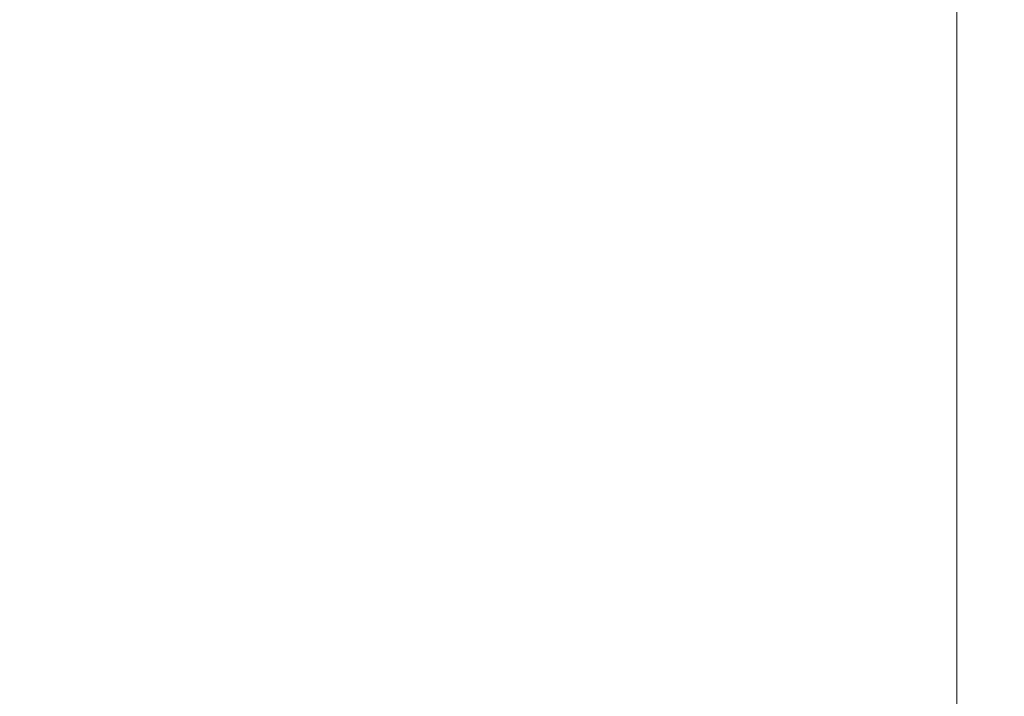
# Model space of a CAD drawing. Header units: centimetres. Extents: x -62 to 63, y 4 to 6.
# Tile 136 of 256: x -20.864 to -20.21, y 5.1 to 5.55. Entities that reach past the tile are written whole.
import ezdxf

# ---------------------------------------------------------------- set-up
doc = ezdxf.new("R2010")
doc.units = ezdxf.units.CM
doc.header["$LTSCALE"] = 2.54
doc.layers.add('Lucido design-1', color=7, linetype='Continuous')

# ---------------------------------------------------------------- blocks, each defined once
blk = doc.blocks.new('Gruppo-4-1')
at = {"color": 7, "linetype": 'Continuous', "lineweight": 9}
blk.add_3dface([(-61.85145, 5.90021, -2276.22217), (-61.85145, 4.30021, -2276.22217), (62.97838, 4.30021, -2276.22217), (62.97838, 5.90021, -2276.22217)], dxfattribs=at)
for points, invisible_edges in [([(-61.85145, 4.30021, -2277.02217), (-61.85145, 5.90021, -2277.02217), (-20.24151, 5.90021, -2277.02217), (-20.24151, 4.70021, -2277.02217)], 8), ([(-20.22683, 4.70021, -2277.02189), (-20.24151, 4.70021, -2277.02217), (-20.24151, 5.90021, -2277.02217), (-20.22636, 5.90021, -2277.02188)], 8), ([(-20.22636, 5.90021, -2277.02188), (-20.22074, 5.90021, -2277.02178), (-20.22074, 4.70021, -2277.02178), (-20.22683, 4.70021, -2277.02189)], 10), ([(-20.21224, 4.70021, -2277.0213), (-20.22074, 4.70021, -2277.02178), (-20.22074, 5.90021, -2277.02178), (-20.21031, 5.90021, -2277.02119)], 10), ([(-20.21031, 5.90021, -2277.02119), (-20.20045, 5.90021, -2277.02063), (-20.20045, 4.70021, -2277.02063), (-20.21224, 4.70021, -2277.0213)], 10)]:
    blk.add_3dface(points, dxfattribs=dict(at, invisible_edges=invisible_edges))
blk = doc.blocks.new('Gruppo-5-1')
at = {"color": 7}
blk.add_blockref('Gruppo-4-1', (0, 0), dxfattribs=at)

msp = doc.modelspace()

# ---------------------------------------------------------------- block references
at = {"layer": 'Lucido design-1', "color": 7}
msp.add_blockref('Gruppo-5-1', (0, 0), dxfattribs=at)

doc.saveas('drawing.dxf')
